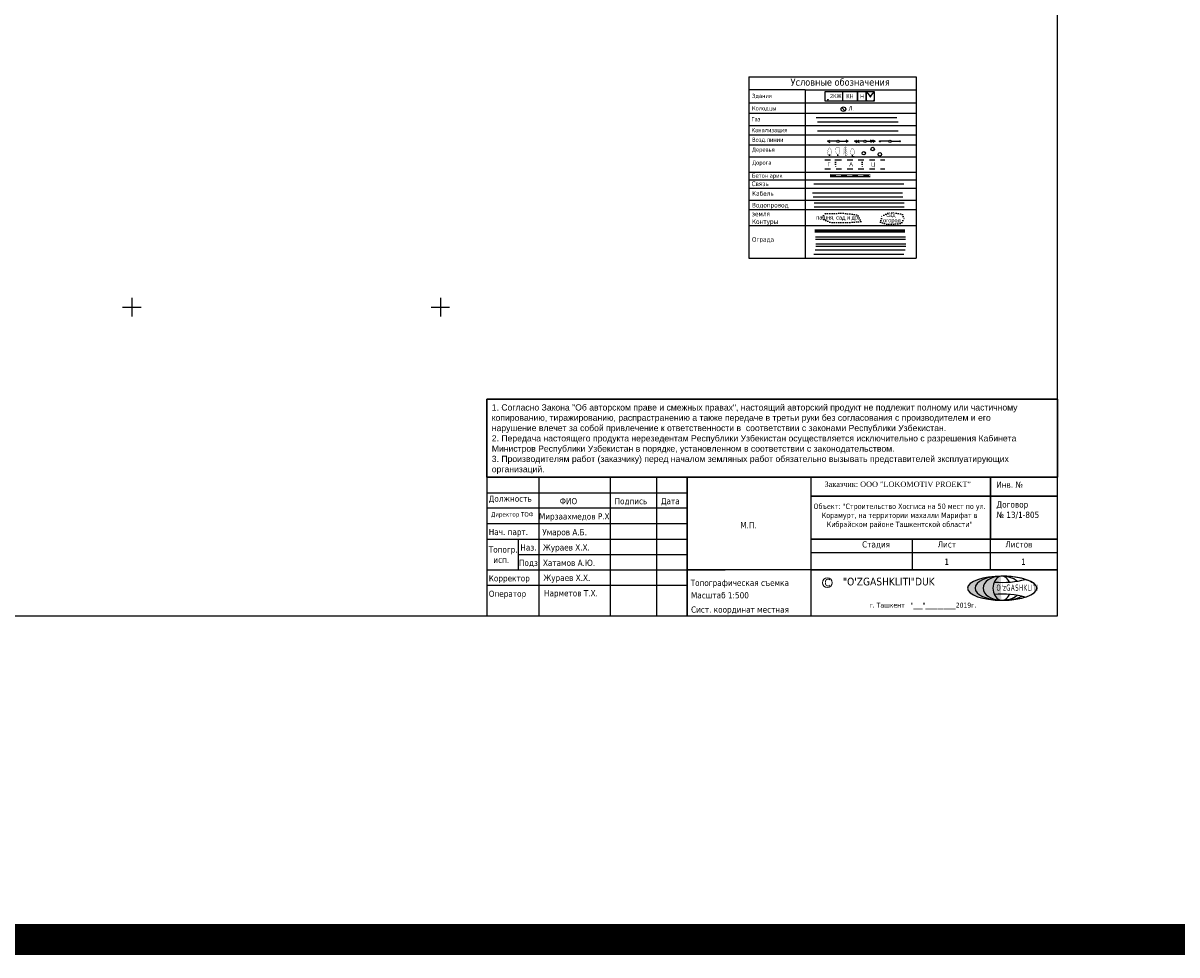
# Model space of a CAD drawing. Header units: millimetres. Extents: x 767170 to 66149698, y -983507 to 2493658.
# Tile 16 of 256: x 1583439 to 1770416, y -983507 to -832596. Entities that reach past the tile are written whole.
import ezdxf

# ---------------------------------------------------------------- set-up
doc = ezdxf.new("R2010")
doc.units = ezdxf.units.MM
for name, pattern in [('Д_ТРОТ_ТРУБА', [3, 1.5, -1.5]), ('ДОРОГИ_СТРОЯЩ', [9, 8, -1]), ('Контура низ откосов  Штриховая 0.1-0.5 - - - - - - -', [0.6, 0.1, -0.5]), ('НАВЕС_ОПОРЫ', [3, 2, -1])]:
    doc.linetypes.add(name, pattern=pattern)
for name, color, linetype in [('(001) Сетка', 92, 'Continuous'), ('(002) Рамка', 7, 'Continuous'), ('(007) Здания', 7, 'Continuous'), ('(011) Колодцы', 7, 'Continuous'), ('(013) Газ', 30, 'ИК_Газопровод -------г--------'), ('(014) Водопровод', 5, 'ИК_Водопровод -------в--------'), ('(016) Кабель', 1, 'Continuous'), ('(017) Канализация', 33, 'KANALIS_K_1'), ('(019) Связь', 3, 'ИК_КАБ_СВЯЗИ'), ('(022) Возд. Линии', 7, 'Continuous'), ('(025) Дорога', 7, 'Continuous'), ('(028) Гидротехн.', 7, 'Continuous'), ('(037) Контуры', 7, 'Continuous'), ('(038) Деревья', 7, 'Continuous'), ('(039) Земля', 7, 'Continuous'), ('(040) Ограда', 7, 'Continuous')]:
    doc.layers.add(name, color=color, linetype=linetype)
doc.styles.add('BM-431', font='txt')
doc.styles.add('Bm431', font='txt')
doc.styles.add('P-131', font='txt')
doc.styles.add('S', font='txtwr', dxfattribs={"oblique": 15})
doc.styles.get("Standard").update_dxf_attribs({"font": 'isocpeui.ttf'})
doc.linetypes.add('GAZ_VOZDUSH', pattern='A,1,-2,["~",Standard,S=3,R=0,X=-1.5,Y=-1.5],-1,10', length=14)
doc.linetypes.add('KANALIS_K', pattern='A,1,["<",Standard,S=1.8,R=0,X=-0.9,Y=-0.9],3,-1,["К",Standard,S=1.8,R=0,X=-0.9,Y=-0.9],-1,10', length=16)
doc.linetypes.add('KANALIS_K_1', pattern='A,1,[">",Standard,S=1.8,R=0,X=-0.9,Y=-0.9],3,-1,["К",Standard,S=1.8,R=0,X=-0.9,Y=-0.9],-1,10', length=16)
doc.linetypes.add('ИК_Водопровод -------в--------', pattern='A,9,-0.6,["В",Standard,S=1.2,R=0,X=0,Y=-0.6],-1.2', length=10.8)
doc.linetypes.add('ИК_Газопровод -------г--------', pattern='A,9,-0.6,["Г",Standard,S=1.2,R=0,X=0,Y=-0.6],-1.2', length=10.8)
doc.linetypes.add('ИК_КАБ_СВЯЗИ', pattern='A,4,["o",Standard,S=0.5,R=0,X=0,Y=-0.125],4,-2', length=10)
doc.linetypes.add('ИК_Э_КАБ_ВН', pattern='A,8,-2,["<<",Standard,S=1,R=0,X=0,Y=-0.5],8,[">>",Standard,S=1,R=0,X=-1,Y=-0.5],-2', length=20)
doc.linetypes.add('ИК_Э_КАБ_НН', pattern='A,8,-2,["<",Standard,S=1,R=0,X=0,Y=-0.5],8,[">",Standard,S=1,R=0,X=-0.5,Y=-0.5],-2', length=20)
doc.linetypes.add('ОГРАДА_V_ПРОВ', pattern='A,2.5,["v",Standard,S=1,R=0,X=0,Y=0],5,["v",Standard,S=1,R=180,X=0,Y=0],2.5', length=10)
doc.linetypes.add('ОГРАДА_БЕТ', pattern='A,4,["|",Standard,S=0.8,R=0,X=0,Y=-0.8],4', length=8)
doc.linetypes.add('ОГРАДА_ГЛИН', pattern='A,4,["|",Standard,S=0.8,R=0,X=0,Y=-0.8],0.5,["|",Standard,S=0.8,R=0,X=0,Y=-0.8],3.5', length=8)
doc.linetypes.add('ОГРАДА_ИЗГОР', pattern='A,2.5,["|",Standard,S=0.8,R=30,X=0,Y=-0.8],2.5', length=5)
doc.linetypes.add('ОГРАДА_М_1М', pattern='A,2.5,["о",Standard,S=1,R=0,X=0,Y=-0.35],0.5,["0",Standard,S=0.5,R=0,X=-0.3,Y=-0.25],2.5', length=5.5)

# ---------------------------------------------------------------- blocks, each defined once
blk = doc.blocks.new('Setka')
at = {"layer": '(001) Сетка'}
for p, q in [((-1.5, 0), (1.5, 0)), ((0, 1.5), (0, -1.5))]:
    blk.add_line(p, q, dxfattribs=at)
blk = doc.blocks.new('00001')
at = {"layer": '(002) Рамка'}
h = blk.add_hatch(color=140, dxfattribs=at)
edge = h.paths.add_edge_path()
edge.add_ellipse((2181.25, 1078.73), major_axis=(-4.34, 0.02), ratio=0.448662, start_angle=274.6857, end_angle=448.2501, ccw=False)
edge.add_spline(control_points=[(2180.9, 1080.67), (2180.17, 1080.65), (2179.45, 1080.58), (2177.99, 1080.32), (2177.29, 1080.1), (2176.42, 1079.67), (2176.15, 1079.49), (2175.84, 1079.17), (2175.76, 1079.03), (2175.7, 1078.84), (2175.69, 1078.78), (2175.69, 1078.73), (2175.69, 1078.61), (2175.72, 1078.5), (2175.87, 1078.24), (2176, 1078.11), (2176.34, 1077.84), (2176.55, 1077.71), (2177.38, 1077.32), (2178.15, 1077.09), (2179.68, 1076.85), (2180.39, 1076.79), (2181.11, 1076.78)], knot_values=[4.780751, 4.780751, 4.780751, 4.780751, 5.160999, 5.160999, 5.628378, 5.628378, 5.930048, 5.930048, 6.166744, 6.166744, 6.283185, 6.283185, 6.283185, 6.506395, 6.506395, 6.729605, 6.729605, 6.952814, 6.952814, 7.447684, 7.447684, 7.821565, 7.821565, 7.821565, 7.821565], degree=3, periodic=0)
edge.add_line((2181.11, 1076.78), (2181.11, 1076.78))
h = blk.add_hatch(color=3, dxfattribs=at)
edge = h.paths.add_edge_path()
edge.add_ellipse((2181.25, 1078.73), major_axis=(0.01, 1.95), ratio=0.737662, start_angle=365.9079, end_angle=534.7062, ccw=False)
edge.add_line((2181.11, 1080.67), (2181.11, 1080.67))
edge.add_ellipse((2181.25, 1078.73), major_axis=(-3.03, 0.01), ratio=0.642731, start_angle=272.7979, end_angle=447.4928)
edge.add_line((2181.11, 1076.78), (2181.11, 1076.78))
at = {"layer": '(002) Рамка', "color": 140}
for centre, major_axis, ratio, start_param, end_param in [((2181.25, 1078.73), (0.01, 1.95), 0.737662, 5.250629, 10.461205), ((2181.36, 1081.88), (-5.86, 0), 0.376127, 1.340384, 2.244777), ((2181.25, 1078.73), (-3.03, 0.01), 0.642731, 3.770817, 4.761221)]:
    blk.add_ellipse(centre, major_axis=major_axis, ratio=ratio, start_param=start_param, end_param=end_param, dxfattribs=at)
at = {"layer": '(002) Рамка', "color": 140, "extrusion": (0, 0, -1)}
blk.add_ellipse((2181.29, 1078.73), major_axis=(5.62, 0), ratio=0.347402, dxfattribs=at)
at = {"layer": '(002) Рамка', "color": 1}
for major_axis, ratio, start_param, end_param in [((-4.34, 0.02), 0.448662, 4.746471, 7.823441), ((-3.03, 0.01), 0.642731, 4.761221, 7.810223)]:
    blk.add_ellipse((2181.25, 1078.73), major_axis=major_axis, ratio=ratio, start_param=start_param, end_param=end_param, dxfattribs=at)
at = {"layer": '(002) Рамка', "color": 140}
blk.add_open_spline([(2181.11, 1076.78), (2181.34, 1076.77), (2181.57, 1076.78), (2182.75, 1076.82), (2183.68, 1076.94), (2185.11, 1077.29), (2185.66, 1077.5), (2186.35, 1077.9), (2186.57, 1078.08), (2186.81, 1078.38), (2186.87, 1078.51), (2186.91, 1078.74), (2186.9, 1078.86), (2186.79, 1079.1), (2186.69, 1079.24), (2186.39, 1079.51), (2186.2, 1079.65), (2185.46, 1080.04), (2184.77, 1080.27), (2183.19, 1080.58), (2182.3, 1080.67), (2181.3, 1080.68), (2181.21, 1080.67), (2181.11, 1080.67)], degree=3, knots=[1.53838, 1.53838, 1.53838, 1.53838, 1.659368, 1.659368, 2.154238, 2.154238, 2.560383, 2.560383, 2.848296, 2.848296, 3.075938, 3.075938, 3.303579, 3.303579, 3.531221, 3.531221, 3.758862, 3.758862, 4.226241, 4.226241, 4.69362, 4.69362, 4.744798, 4.744798, 4.744798, 4.744798], dxfattribs=at)
at = {"layer": '(002) Рамка', "color": 140, "insert": (2180.38, 1079.32), "char_height": 1, "width": 87.2044, "attachment_point": 1}
blk.add_mtext("{\\fTahoma|b0|i0|c0|p34;\\W0.6;\\T1.15;O'zGASHKLITI}", dxfattribs=at)
blk = doc.blocks.new('s4-flat-3')
at = {"layer": '(022) Возд. Линии'}
h = blk.add_hatch(dxfattribs=at)
h.set_pattern_fill('ACET-2D-ANSI31', color=256, scale=0.0075, style=0)
h.set_pattern_definition([(45, (-32523.02752, -79626.86462), (-0.016837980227, 0.016837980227), [])])
edge = h.paths.add_edge_path()
edge.add_arc((1.425, 0), 0.075, 0, 360)
blk.add_lwpolyline([(0, 0), (1.5, 0)], dxfattribs=at)
blk.add_circle((1.425, 0), 0.075, dxfattribs=at)
blk = doc.blocks.new('s3-flat-3')
at = {"layer": '(022) Возд. Линии'}
h = blk.add_hatch(dxfattribs=at)
h.set_pattern_fill('ACET-2D-ANSI31', color=256, scale=0.0075, angle=180, style=0)
h.set_pattern_definition([(225, (-32522.653532, -79626.86462), (0.016837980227, -0.016837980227), [])])
edge = h.paths.add_edge_path()
edge.add_arc((-1.425, 0), 0.075, 0, 360)
blk.add_lwpolyline([(0, 0), (-1.5, 0)], dxfattribs=at)
blk.add_circle((-1.425, 0), 0.075, dxfattribs=at)
blk = doc.blocks.new('sv-flat-1')
at = {"layer": '(022) Возд. Линии'}
blk.add_circle((0, 0), 0.188, dxfattribs=at)
blk = doc.blocks.new('STOLB-flat-2')
at = {"layer": '(022) Возд. Линии'}
blk.add_circle((0, 0), 0.188, dxfattribs=at)
blk = doc.blocks.new('strela2-flat-1')
at = {"layer": '(022) Возд. Линии'}
for p, q in [((0, 0), (1.5, 0)), ((1.125, 0), (0.75, 0.1875)), ((1.125, 0), (0.75, -0.1875)), ((1.5, 0), (1.125, 0.1875)), ((1.5, 0), (1.125, -0.1875))]:
    blk.add_line(p, q, dxfattribs=at)
blk = doc.blocks.new('strela1-flat-1')
at = {"layer": '(022) Возд. Линии'}
for p, q in [((-1.5, 0), (-1.125, 0.1875)), ((0, 0), (-1.5, 0)), ((-1.5, 0), (-1.125, -0.1875)), ((-1.125, 0), (-0.75, 0.1875)), ((-1.125, 0), (-0.75, -0.1875))]:
    blk.add_line(p, q, dxfattribs=at)
blk = doc.blocks.new('d-flat-20')
at = {"layer": '(038) Деревья'}
blk.add_ellipse((0, 0), major_axis=(0.199, 0.199), ratio=1, start_param=5.497787, end_param=11.780972, dxfattribs=at)
blk = doc.blocks.new('d-flat-21')
at = {"layer": '(038) Деревья'}
blk.add_ellipse((0, 0), major_axis=(0.199, 0.199), ratio=1, start_param=5.497787, end_param=11.780972, dxfattribs=at)
blk = doc.blocks.new('d-flat-22')
at = {"layer": '(038) Деревья'}
blk.add_ellipse((0, 0), major_axis=(0.199, 0.199), ratio=1, start_param=5.497787, end_param=11.780972, dxfattribs=at)
blk = doc.blocks.new('Frukt-flat-1')
at = {"layer": '(038) Деревья', "const_width": 0.0375}
for points in [[(-0.32, 0.77), (-0.34, 0.58)], [(0, 0), (0, 0.21)], [(0, 0), (0.28, 0)], [(0.32, 0.77), (0.34, 0.58)]]:
    blk.add_lwpolyline(points, dxfattribs=at)
for points in [[(-0.34, 0.58, 1.080865), (0.34, 0.58, 1.080865)], [(-0.32, 0.77, -0.169176), (0, 1.31, -0.244187)], [(0.32, 0.77, 0.169176), (0, 1.31, 0.244187)]]:
    blk.add_lwpolyline(points, format="xyb", dxfattribs=at)
at = {"layer": '(038) Деревья'}
blk.add_lwpolyline([(0, 0), (0, 0.21)], dxfattribs=at)
blk = doc.blocks.new('ell-flat-1')
at = {"layer": '(038) Деревья', "const_width": 0.0375}
for points in [[(0, 0.6), (-0.38, 0.23)], [(0, 0.9), (-0.33, 0.57)], [(0, 1.2), (-0.29, 0.91)], [(0, 1.5), (-0.25, 1.25)], [(0, 0), (0, 1.5)], [(0, 1.5), (0.25, 1.25)], [(0, 1.2), (0.29, 0.91)], [(0, 0.9), (0.33, 0.57)], [(0, 0.6), (0.38, 0.23)], [(0, 0), (0.28, 0)]]:
    blk.add_lwpolyline(points, dxfattribs=at)
blk = doc.blocks.new('topol-flat-1')
at = {"layer": '(038) Деревья', "const_width": 0.0375}
for points in [[(0, 0.21, -0.244187), (-0.33, 0.72), (-0.36, 1.14, -0.415198), (-0.22, 1.31), (0, 1.31)], [(0, 0.21, 0.244187), (0.33, 0.72), (0.36, 1.14, 0.415198), (0.22, 1.31), (0, 1.31)]]:
    blk.add_lwpolyline(points, format="xyb", dxfattribs=at)
for points in [[(0, 0), (0, 0.21)], [(0, 0), (0.28, 0)]]:
    blk.add_lwpolyline(points, dxfattribs=at)
at = {"layer": '(038) Деревья'}
blk.add_lwpolyline([(0, 0), (0, 0.21)], dxfattribs=at)
blk = doc.blocks.new('karagach-flat-1')
at = {"layer": '(038) Деревья', "const_width": 0.0375}
for points in [[(-0.31, 0.56, 0.626949), (-0.22, 0.21, 0.702465)], [(-0.31, 0.56, 0.383603), (-0.26, 0.75, 0.352912)], [(-0.21, 1.01, 0.430853), (-0.26, 0.75, 0.548276)], [(-0.21, 1.01, 0.181567), (-0.12, 1.16, 0.303004)], [(0, 1.31, 0.246034), (-0.12, 1.16, 0.489079)], [(0, 1.31, -0.246034), (0.12, 1.16, -0.489079)], [(0.21, 1.01, -0.181567), (0.12, 1.16, -0.303004)], [(0.21, 1.01, -0.430853), (0.26, 0.75, -0.548276)], [(0.31, 0.56, -0.626949), (0.22, 0.21, -0.702465)], [(0.31, 0.56, -0.383603), (0.26, 0.75, -0.352912)]]:
    blk.add_lwpolyline(points, format="xyb", dxfattribs=at)
for points in [[(0, 0.21), (-0.22, 0.21)], [(0, 0), (0, 0.21)], [(0, 0.21), (0.22, 0.21)], [(0, 0), (0.28, 0)]]:
    blk.add_lwpolyline(points, dxfattribs=at)
at = {"layer": '(038) Деревья'}
blk.add_lwpolyline([(0, 0), (0, 0.21)], dxfattribs=at)
blk = doc.blocks.new('SS-flat-1')
at = {"layer": '(022) Возд. Линии'}
blk.add_circle((0, 0), 0.188, dxfattribs=at)
blk = doc.blocks.new('S2-flat-2')
at = {"layer": '(022) Возд. Линии'}
for p, q in [((0, 0), (1.5, 0)), ((1.5, 0), (1.125, 0.1875)), ((1.5, 0), (1.125, -0.1875))]:
    blk.add_line(p, q, dxfattribs=at)
blk = doc.blocks.new('S1-flat-2')
at = {"layer": '(022) Возд. Линии'}
for p, q in [((-1.5, 0), (-1.125, 0.1875)), ((-1.5, 0), (-1.125, -0.1875)), ((0, 0), (-1.5, 0))]:
    blk.add_line(p, q, dxfattribs=at)
blk = doc.blocks.new('I01171-flat-1')
at = {"layer": '(011) Колодцы'}
blk.add_line((-0.27, 0.26), (0.26, -0.26), dxfattribs=at)
blk.add_circle((0, 0), 0.375, dxfattribs=at)
at = {"color": 4, "style": 'S', "oblique": 15}
blk.add_attdef('Z', (0.61, -0.41), '', height=0.75, dxfattribs=at)
blk = doc.blocks.new('I00250-flat-1')
at = {"color": 7}
blk.add_solid([(0, 0), (-0.18, 0.31), (0.18, 0.31)], dxfattribs=at)
at = {"color": 4, "linetype": 'Continuous', "style": 'S', "oblique": 15}
blk.add_attdef('Z', (0.47, 0.04), '', height=0.75, dxfattribs=at)
blk = doc.blocks.new('A$C27c3a978')
at = {"layer": '(002) Рамка', "ltscale": 600}
for p, q in [((145788, -200604), (238285, -200604)), ((145788, -200604), (145788, -223050)), ((178287, -223050), (178287, -200604))]:
    blk.add_line(p, q, dxfattribs=at)
at = {"layer": '(002) Рамка', "color": 0, "ltscale": 600}
for points in [[(-311715, -223050), (238285, -223050), (238285, 226950), (-311715, 226950)], [(238285, -187980), (145788, -187980), (145788, -223050), (238285, -223050)]]:
    blk.add_lwpolyline(points, close=True, dxfattribs=at)
at = {"layer": '(002) Рамка', "ltscale": 600}
for points in [[(188252, -135774), (215393, -135774)], [(188252, -135774), (188252, -157261)], [(215393, -135774), (215393, -157261)], [(205878, -138123), (205878, -139673), (200639, -139673), (200639, -138123)], [(203433, -138123), (203433, -139673)], [(207281, -138123), (207281, -139673), (205878, -139673), (205878, -138123)], [(188252, -152432), (215393, -152432)], [(188252, -153780), (215393, -153780)], [(188252, -153780), (215393, -153780)], [(188252, -155705), (215393, -155705)], [(188252, -155705), (215393, -155705)], [(188252, -157261), (188252, -165140)], [(188252, -157261), (215393, -157261)], [(188252, -157261), (215393, -157261)], [(188252, -157261), (215393, -157261)], [(188252, -157261), (215393, -157261)], [(197379, -157261), (197379, -158504), (197379, -165140)], [(215393, -157261), (215393, -165140)], [(188252, -159823), (215456, -159823)], [(188252, -159823), (215456, -159823)], [(188252, -165140), (215393, -165140)]]:
    blk.add_lwpolyline(points, dxfattribs=at)
at = {"layer": '(002) Рамка', "ltscale": 600, "flags": 128}
for points in [[(197379, -137866), (188252, -137866)], [(197379, -137866), (215393, -137866)], [(197379, -137866), (197379, -157261)], [(215393, -140038), (188252, -140038)], [(188252, -141630), (215393, -141630)], [(215393, -143684), (188252, -143684)], [(215393, -145226), (188252, -145226)], [(188252, -146775), (215393, -146775)], [(215393, -148741), (188252, -148741)], [(188252, -151205), (215393, -151205)], [(154288, -223050), (154288, -200604), (165787, -200604), (165787, -223050)], [(173287, -200604), (173287, -223050)], [(178287, -200604), (178287, -223050)], [(198286, -200604), (198286, -223050)], [(198286, -200604), (198286, -223050)], [(227409, -215604), (227409, -200604), (227409, -210604)], [(145788, -203104), (178287, -203104)], [(178287, -205604), (145788, -205604)], [(145788, -208104), (178287, -208104)], [(145788, -210604), (178287, -210604)], [(150915, -215604), (150915, -210604)], [(214786, -215604), (214786, -210604)], [(150915, -213104), (178287, -213104)], [(198286, -212790), (238285, -212790)], [(198286, -212790), (238285, -212790)], [(145788, -215604), (184443, -215604)], [(198286, -215604), (178287, -215604)], [(145788, -218104), (178287, -218104)]]:
    blk.add_lwpolyline(points, dxfattribs=at)
at = {"layer": '(002) Рамка', "ltscale": 600}
for points in [[(200639, -138123), (207281, -138123), (207281, -139673), (200639, -139673)], [(207281, -138123), (208569, -138123), (208569, -139673), (207281, -139673)], [(238285, -200604), (145785, -200604), (145785, -187980), (238285, -187980)]]:
    blk.add_lwpolyline(points, close=True, dxfattribs=at)
at = {"layer": '(002) Рамка', "ltscale": 600, "flags": 128}
for points in [[(198286, -203666), (238285, -203666)], [(198286, -203666), (238285, -203666)], [(198286, -210604), (238285, -210604)], [(198286, -210604), (238285, -210604)], [(198286, -215604), (238285, -215604)]]:
    blk.add_lwpolyline(points, close=True, dxfattribs=at)
at = {"layer": '(002) Рамка', "lineweight": 20}
blk.add_circle((200991, -217683), 793, dxfattribs=at)
at = {"layer": '(002) Рамка', "color": 140}
for centre, major_axis, ratio, start_param, end_param in [((229313, -221731), (-5859, 0), 0.3761268, 4.030628, 4.9327322), ((229266, -218575), (-3033, 12), 0.6427314, 7.8102227, 8.8016321), ((229266, -218575), (-4345, 17), 0.4486619, 7.8234409, 8.6977973)]:
    blk.add_ellipse(centre, major_axis=major_axis, ratio=ratio, start_param=start_param, end_param=end_param, dxfattribs=at)
at = {"layer": '(007) Здания', "linetype": 'НАВЕС_ОПОРЫ', "ltscale": 600}
for points in [[(208569, -138123), (207281, -139673)], [(207281, -138123), (208569, -139673)]]:
    blk.add_lwpolyline(points, dxfattribs=at)
at = {"layer": '(013) Газ', "ltscale": 600, "flags": 128}
blk.add_lwpolyline([(199193, -142338), (212269, -142338)], dxfattribs=at)
at = {"layer": '(013) Газ', "linetype": 'GAZ_VOZDUSH', "ltscale": 600, "flags": 128}
blk.add_lwpolyline([(199397, -143054), (212474, -143054)], dxfattribs=at)
at = {"layer": '(014) Водопровод', "linetype": 'GAZ_VOZDUSH', "ltscale": 600, "flags": 128}
blk.add_lwpolyline([(198867, -156825), (213437, -156825)], dxfattribs=at)
at = {"layer": '(014) Водопровод', "ltscale": 600, "flags": 128}
blk.add_lwpolyline([(198879, -156161), (213449, -156161)], dxfattribs=at)
at = {"layer": '(016) Кабель', "linetype": 'ИК_Э_КАБ_ВН', "ltscale": 600, "flags": 128}
blk.add_lwpolyline([(198580, -154516), (213150, -154516)], dxfattribs=at)
at = {"layer": '(016) Кабель', "linetype": 'ИК_Э_КАБ_НН', "ltscale": 600, "flags": 128}
blk.add_lwpolyline([(198668, -155199), (213238, -155199)], dxfattribs=at)
at = {"layer": '(017) Канализация', "linetype": 'KANALIS_K', "ltscale": 600, "flags": 128}
blk.add_lwpolyline([(199381, -144503), (212457, -144503)], dxfattribs=at)
at = {"layer": '(019) Связь', "ltscale": 600, "flags": 128}
blk.add_lwpolyline([(198810, -153104), (213380, -153104)], dxfattribs=at)
at = {"layer": '(025) Дорога', "linetype": 'Д_ТРОТ_ТРУБА', "ltscale": 600, "flags": 128}
for points in [[(200600, -149202), (210278, -149202)], [(200600, -150634), (210278, -150634)]]:
    blk.add_lwpolyline(points, dxfattribs=at)
at = {"layer": '(025) Дорога', "linetype": 'Контура низ откосов  Штриховая 0.1-0.5 - - - - - - -', "ltscale": 600, "flags": 128}
for points in [[(202296, -149202), (202296, -150634)], [(206613, -149202), (206613, -150634)]]:
    blk.add_lwpolyline(points, dxfattribs=at)
at = {"layer": '(028) Гидротехн.', "ltscale": 600, "flags": 128}
for points in [[(201437, -151891), (207904, -151915)], [(201439, -151591), (207905, -151615)]]:
    blk.add_lwpolyline(points, dxfattribs=at)
at = {"layer": '(028) Гидротехн.', "color": 3, "linetype": 'Д_ТРОТ_ТРУБА', "ltscale": 600, "flags": 128}
blk.add_lwpolyline([(201438, -151741), (207905, -151765)], dxfattribs=at)
at = {"layer": '(039) Земля', "linetype": 'Контура низ откосов  Штриховая 0.1-0.5 - - - - - - -', "ltscale": 600, "flags": 128}
blk.add_lwpolyline([(200678, -157892), (203687, -157842), (205909, -158133), (206460, -159189), (204520, -159353), (201506, -159353), (199950, -158639)], close=True, dxfattribs=at)
blk.add_lwpolyline([(210788, -157840), (209789, -158359), (209701, -158937), (209528, -159294), (210547, -159617), (211789, -159600), (212949, -159482), (213414, -158692), (213117, -157974), (211773, -157749), (210788, -157840)], dxfattribs=at)
at = {"layer": '(040) Ограда', "ltscale": 600, "flags": 128}
for points in [[(198979, -160536), (213549, -160536)], [(198979, -160836), (213549, -160836)], [(199077, -162059), (213647, -162059)], [(199128, -163175), (213698, -163175)]]:
    blk.add_lwpolyline(points, dxfattribs=at)
at = {"layer": '(040) Ограда', "linetype": 'ОГРАДА_М_1М', "ltscale": 600, "flags": 128}
blk.add_lwpolyline([(198979, -160686), (213549, -160686)], dxfattribs=at)
at = {"layer": '(040) Ограда', "linetype": 'ОГРАДА_ГЛИН', "ltscale": 600, "flags": 128}
blk.add_lwpolyline([(199077, -161659), (213647, -161659)], dxfattribs=at)
at = {"layer": '(040) Ограда', "linetype": 'ОГРАДА_V_ПРОВ', "ltscale": 600, "flags": 128}
blk.add_lwpolyline([(198794, -164449), (213364, -164449)], dxfattribs=at)
at = {"layer": '(040) Ограда', "linetype": 'ОГРАДА_ИЗГОР', "ltscale": 600, "flags": 128}
blk.add_lwpolyline([(199007, -163750), (213577, -163750)], dxfattribs=at)
at = {"layer": '(040) Ограда', "linetype": 'ОГРАДА_БЕТ', "ltscale": 600, "flags": 128}
blk.add_lwpolyline([(199128, -162775), (213698, -162775)], dxfattribs=at)
at = {"layer": '(001) Сетка', "xscale": 1000, "yscale": 1000, "zscale": 1000}
for p in [(88285, -173050), (138285, -173050)]:
    blk.add_blockref('Setka', p, dxfattribs=at)
at = {"layer": '(002) Рамка', "color": 0, "linetype": 'Continuous', "xscale": 999.9674307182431, "yscale": 999.9674307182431, "zscale": 999.9674307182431}
blk.add_blockref('00001', (-1951911, -1297266), dxfattribs=at)
at = {"layer": '(022) Возд. Линии', "xscale": 1000, "yscale": 1000, "zscale": 1000}
for name, p in [('I00250-flat-1', (201082, -139673)), ('I01171-flat-1', (203584, -140989)), ('karagach-flat-1', (201355, -148554)), ('S1-flat-2', (202512, -146175)), ('topol-flat-1', (202676, -148562)), ('SS-flat-1', (202701, -146175)), ('S2-flat-2', (202886, -146175)), ('ell-flat-1', (203888, -148562)), ('Frukt-flat-1', (205057, -148583)), ('strela1-flat-1', (206882, -146186)), ('STOLB-flat-2', (207071, -146186)), ('strela2-flat-1', (207258, -146186)), ('d-flat-21', (208338, -147444)), ('s3-flat-3', (210938, -146186)), ('sv-flat-1', (211125, -146186)), ('s4-flat-3', (211312, -146186)), ('d-flat-22', (206886, -148125)), ('d-flat-20', (209485, -148306))]:
    blk.add_blockref(name, p, dxfattribs=at)
at = {"layer": '(002) Рамка'}
for s, insert, char_height, width, attachment_point in [('{\\fTahoma|b0|i0|c204|p32;Условные обозначения}', (195021, -136055), 1125, 20372.66, 1), ('{\\fTahoma|b0|i0|c204|p32;Здания}', (188789, -138503), 675, 26604.2, 1), ('{\\fTahoma|b0|i0|c204|p32;Колодцы}', (188775, -140508), 675, 26618.64, 1), ('{\\fTahoma|b0|i0|c0|p32; \\fTahoma|b0|i0|c204|p32;Газ}', (188411, -142272), 675, 25245.41, 1), ('{\\fTahoma|b0|i0|c0|p32; \\fTahoma|b0|i0|c204|p32;Канализация}', (188427, -144047), 675, 25025.69, 1), ('{\\fTahoma|b0|i0|c204|p32;Возд.линии}', (188796, -145610), 675, 25198.87, 1), ('{\\fTahoma|b0|i0|c204|p32;Деревья}', (188768, -147202), 675, 25227.17, 1), ('{\\fTahoma|b0|i0|c204|p32;Дорога}', (188796, -149314), 675, 25199.43, 1), ('{\\fTahoma|b0|i0|c204|p32;Бетон арик}', (188772, -151417), 675, 25087.74, 1), ('{\\fTimes New Roman|b0|i0|c204|p18;Заказчик:\\fTimes New Roman|b0|i0|c0|p18; OOO "LOKOMOTIV PROEKT" }', (200527, -201296), 874.97, 87201.56, 1), ('{\\fTahoma|b0|i0|c204|p34;Инв. №}', (228365, -201314), 999.97, 87201.56, 1), ('{\\fTahoma|b0|i0|c204|p34;Должность}', (146107, -203573), 999.97, 87201.56, 1), ('{\\fTahoma|b0|i0|c204|p34;ФИО}', (157624, -203966), 999.97, 87201.56, 1), ('{\\fTahoma|b0|i0|c204|p34;Подпись}', (166508, -203966), 999.97, 87201.56, 1), ('{\\fTahoma|b0|i0|c204|p34;Дата}', (174008, -203966), 999.97, 87201.56, 1), ('{\\fTahoma|b0|i0|c204|p34;Объект:\\fTahoma|b0|i0|c0|p34; "\\fTahoma|b0|i0|c204|p34;Строительство Хосписа на 50 мест по ул. Корамурт, на территории махалли Марифат в Кибрайском районе Ташкентской области\\fTahoma|b0|i0|c0|p34;"}', (212694, -204870), 874.972, 28645.92, 2), ('{\\fTahoma|b0|i0|c204|p34;Договор\\P№\\fTahoma|b0|i0|c0|p34; 13/1-805\\fTahoma|b0|i0|c204|p34; }', (228393, -204512), 999.97, 87201.56, 1), ('{\\fTahoma|b0|i0|c204|p34;Мирзаахмедов Р.Х.}', (154263, -206443), 1000, 87201.56, 1), ('{\\fTahoma|b0|i0|c204|p34;Нач. парт.}', (146122, -208966), 999.97, 87201.56, 1), ('{\\fTahoma|b0|i0|c204|p34;Умаров А.Б.}', (154799, -208993), 999.97, 87201.56, 1), ('{\\fTahoma|b0|i0|c204|p34;М.П.}', (186890, -207869), 999.97, 87201.56, 1), ('{\\fTahoma|b0|i0|c204|p34;Стадия}', (206614, -210976), 999.97, 87201.56, 1), ('{\\fTahoma|b0|i0|c204|p34;Лист}', (218857, -210976), 999.97, 87201.56, 1), ('{\\fTahoma|b0|i0|c204|p34;Листов}', (229816, -210976), 999.97, 87201.56, 1), ('{\\fTahoma|b0|i0|c204|p34;Топогр.\\fTahoma|b0|i0|c0|p34;\\P\\fTahoma|b0|i0|c204|p34;  исп.}', (146122, -211807), 999.97, 87201.56, 1), ('{\\fTahoma|b0|i0|c204|p34;Наз.}', (151249, -211466), 999.97, 87201.56, 1), ('{\\fTahoma|b0|i0|c204|p34;Жураев Х.Х.}', (154902, -211466), 999.97, 87201.56, 1), ('{\\fTahoma|b0|i0|c204|p34;Подз.}', (151020, -213966), 999.97, 87201.56, 1), ('{\\fTahoma|b0|i0|c204|p34;Хатамов А.Ю.}', (154902, -213966), 999.97, 87201.56, 1), ('{\\fTahoma|b0|i0|c0|p34;1}', (219954, -213790), 999.97, 87201.56, 1), ('{\\fTahoma|b0|i0|c0|p34;1}', (232402, -213790), 999.97, 87201.56, 1), ('{\\fTahoma|b0|i0|c204|p34;Корректор}', (146122, -216466), 999.97, 87201.56, 1), ('{\\fTahoma|b0|i0|c204|p34;Жураев Х.Х.}', (154972, -216390), 999.97, 87201.56, 1), ('{\\fTahoma|b0|i0|c204|p34;"O\'ZGASHK\\fTahoma|b0|i0|c0|p34;LITI\\fTahoma|b0|i0|c204|p34;"D\\fTahoma|b0|i0|c0|p34;U\\fTahoma|b0|i0|c204|p34;K}', (203511, -216867), 1249.959, 85019.66, 1), ('{\\fTahoma|b0|i0|c204|p34;Топографическая съемка}', (178841, -217204), 999.97, 87201.56, 1), ('{\\fTahoma|b0|i0|c0|p34;C}', (200508, -217058), 1199.96, 85246.23, 1), ('{\\fTahoma|b0|i0|c204|p34;Оператор}', (146122, -218966), 999.97, 87201.56, 1), ('{\\fTahoma|b0|i0|c204|p34;Нарметов Т.Х.}', (155076, -218885), 999.97, 87201.56, 1), ('{\\fTahoma|b0|i0|c204|p34;Масштаб\\fTahoma|b0|i0|c0|p34; 1\\fTahoma|b0|i0|c204|p34;:\\fTahoma|b0|i0|c0|p34;500}', (178897, -219219), 999.967, 87201.56, 1), ('{\\fTahoma|b0|i0|c204|p34;Сист. координат местная}', (178897, -221529), 999.97, 87201.56, 1), ('{\\fTahoma|b0|i0|c204|p34;г. Ташкент\\fTahoma|b0|i0|c0|p34;  \\fTahoma|b0|i0|c204|p34; "___"_____\\fTahoma|b0|i0|c0|p34;__\\fTahoma|b0|i0|c204|p34;___20\\fTahoma|b0|i0|c0|p34;1\\fTahoma|b0|i0|c204|p34;9г.}', (207838, -220921), 799.974, 87201.56, 1)]:
    blk.add_mtext(s, dxfattribs=dict(at, insert=insert, char_height=char_height, width=width, attachment_point=attachment_point))
at = {"layer": '(002) Рамка', "insert": (146609, -188794), "char_height": 999.967, "width": 87201.56, "attachment_point": 1, "style": 'Bm431'}
blk.add_mtext('\\pt4.5,160;{\\fArial|b0|i0|c204|p34;1. Согласно Закона "Об авторском праве и смежных правах", настоящий авторский продукт не подлежит полному или частичному копированию, тиражированию, распрастранению а также передаче\\fArial|b0|i0|c0|p34; \\fArial|b0|i0|c204|p34;в третьи руки без согласования с производителем и его нарушение влечет за собой привлечение к ответственности в  соответствии с законами Республики Узбекистан.\\P2. Передача настоящего продукта нерезедентам Республики Узбекистан осуществляется исключительно с разрешения Кабинета Министров Республики Узбекистан в порядке, установленном в соответствии с законодательством.\\P3. Производителям работ (заказчику) перед началом земляных работ обязательно вызывать представителей зксплуатирующих организаций.}', dxfattribs=at)
at = {"layer": '(002) Рамка', "insert": (146489, -206256), "char_height": 724.98, "width": 87201.56, "attachment_point": 1, "line_spacing_factor": 0.8}
blk.add_mtext('{\\fTahoma|b0|i0|c204|p34;Директор ТОФ}', dxfattribs=at)
at = {"layer": '(007) Здания', "style": 'P-131'}
for s, p in [('2КЖ', (201417, -139198)), ('КН', (204050, -139216)), ('Н', (206305, -139260))]:
    blk.add_text(s, height=660, dxfattribs=at).set_placement(p)
at = {"layer": '(011) Колодцы', "style": 'BM-431'}
blk.add_text('Л.', height=656.2, dxfattribs=at).set_placement((204460, -141202))
at = {"layer": '(014) Водопровод', "color": 0, "insert": (188778, -156161), "char_height": 750, "width": 24670.85, "attachment_point": 1}
blk.add_mtext('{\\fTahoma|b0|i0|c204|p32;Водопровод}', dxfattribs=at)
at = {"layer": '(016) Кабель', "color": 0, "insert": (188791, -154273), "char_height": 750, "width": 25417.54, "attachment_point": 1}
blk.add_mtext('{\\fTahoma|b0|i0|c204|p32;Кабель}', dxfattribs=at)
at = {"layer": '(019) Связь', "color": 0, "insert": (188405, -152696), "char_height": 750, "width": 26241.85, "attachment_point": 1}
blk.add_mtext('{\\fTahoma|b0|i0|c0|p32; \\fTahoma|b0|i0|c204|p32;Связь}', dxfattribs=at)
at = {"layer": '(025) Дорога', "linetype": 'ДОРОГИ_СТРОЯЩ', "style": 'BM-431'}
for s, p in [('Г', (200994, -150256)), ('A', (204540, -150244)), ('Ц', (208071, -150244))]:
    blk.add_text(s, height=656, dxfattribs=at).set_placement(p)
at = {"layer": '(037) Контуры', "color": 0, "insert": (188774, -157581), "char_height": 750, "width": 25369.75, "attachment_point": 1}
blk.add_mtext('{\\fTahoma|b0|i0|c204|p32;земля\\fTahoma|b0|i0|c0|p32;\\P\\fTahoma|b0|i0|c204|p32;Контуры}', dxfattribs=at)
at = {"layer": '(039) Земля', "linetype": 'Контура низ откосов  Штриховая 0.1-0.5 - - - - - - -', "style": 'BM-431'}
for s, height, p in [('пашня, сад и др.', 656.25, (199196, -158862)), ('огород', 656.2, (210019, -159313)), ('сад', 656.2, (210550, -158434))]:
    blk.add_text(s, height=height, dxfattribs=at).set_placement(p)
at = {"layer": '(040) Ограда', "insert": (188772, -161712), "char_height": 750, "width": 25351.99, "attachment_point": 1}
blk.add_mtext('{\\fTahoma|b0|i0|c204|p32;Ограда}', dxfattribs=at)

msp = doc.modelspace()

# ---------------------------------------------------------------- linework, layer by layer
at = {"color": 5, "const_width": 5000}
msp.add_lwpolyline([(769670.35, -316390.45), (6017589.4, -316390.45), (6017589.4, -981006.92), (769670.35, -981006.92)], close=True, dxfattribs=at)

# ---------------------------------------------------------------- next in the draw order: block references
msp.add_blockref('A$C27c3a978', (1512780.29, -705547.05))

doc.saveas('drawing.dxf')
